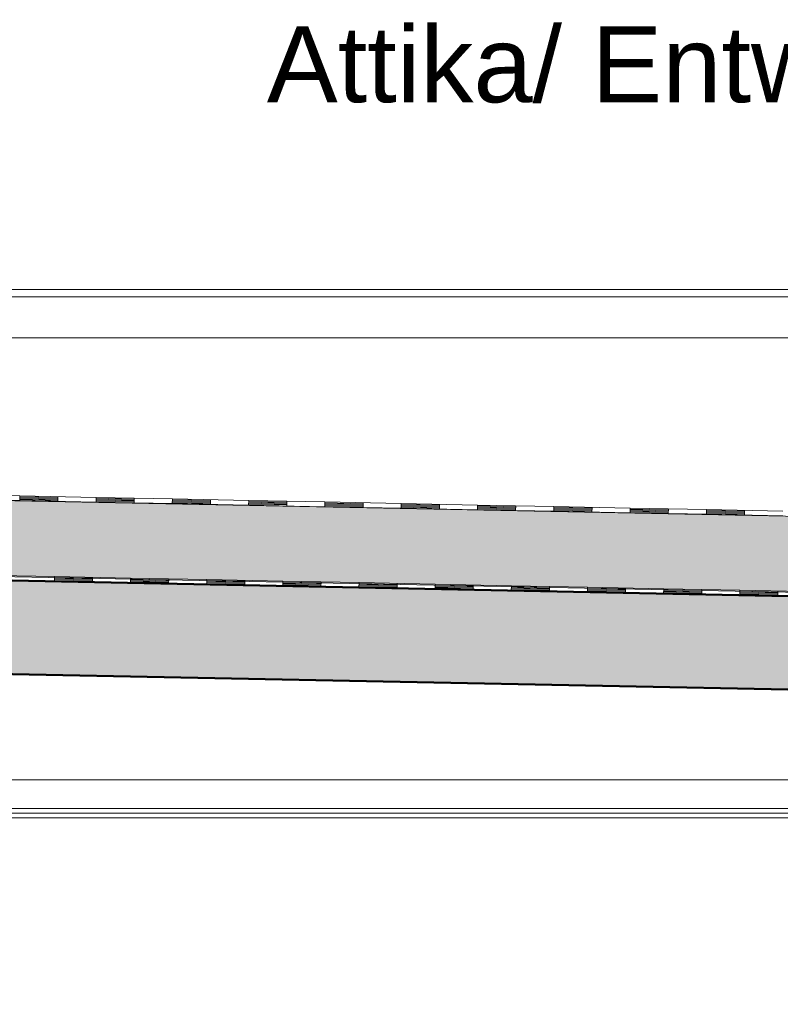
# Model space of a CAD drawing. Header units: metres. Extents: x 1314 to 1415, y -87 to -52.
# Tile 144 of 256: x 1354.54 to 1356.54, y -78.54 to -75.95. Entities that reach past the tile are written whole.
import ezdxf

# ---------------------------------------------------------------- set-up
doc = ezdxf.new("R2010")
doc.units = ezdxf.units.M
doc.header["$PDMODE"] = 65
doc.linetypes.add('AUSGEZOGEN', pattern=[0])
for name, color, linetype, lineweight in [('XR$2$Ansicht', 1, 'AUSGEZOGEN', 50), ('XR$2$Aufkantung', 4, 'AUSGEZOGEN', 13), ('XR$2$Design', 4, 'AUSGEZOGEN', 13), ('XR$2$Wand', 1, 'AUSGEZOGEN', 50), ('XR$3$Maßlinie 1_50', 7, 'AUSGEZOGEN', 25), ('XR$4$Muster', 4, 'AUSGEZOGEN', 13), ('XR$4$Türen', 3, 'AUSGEZOGEN', 18)]:
    doc.layers.add(name, color=color, linetype=linetype, lineweight=lineweight)
doc.layers.add('XR$3$_50394', color=7, linetype='Continuous')
doc.styles.add('ARIAL', font='arial.ttf')
doc.dimstyles.new('DIMSTYLE_18', dxfattribs={"dimtxt": 0.175, "dimasz": 0.15, "dimexe": 0, "dimexo": 0, "dimgap": 0.0875, "dimtad": 2, "dimdec": 3, "dimrnd": 0.005, "dimzin": 4, "dimdsep": 46, "dimtxsty": 'ARIAL', "dimblk1": 'ALL_ML_KREIS', "dimblk2": 'ALL_ML_KREIS', "dimsah": 1, "dimcen": 0, "dimclrd": 3, "dimclre": 3, "dimclrt": 3, "dimadec": 0, "dimazin": 0, "dimtfac": 1, "dimtdec": 0, "dimtix": 1, "dimtmove": 2, "dimatfit": 3, "dimfxl": 0, "dimtzin": 0, "dimlwd": 0, "dimlwe": 25, "dimarcsym": 0})
doc.dimstyles.new('DIMSTYLE_7', dxfattribs={"dimtxt": 0.125, "dimasz": 0.15, "dimexe": 0, "dimexo": 0, "dimgap": 0.0625, "dimtad": 2, "dimdec": 3, "dimrnd": 0.005, "dimzin": 4, "dimdsep": 46, "dimtxsty": 'ARIAL', "dimblk1": 'ALL_ML_KREIS', "dimblk2": 'ALL_ML_KREIS', "dimsah": 1, "dimcen": 0, "dimclrd": 3, "dimclre": 3, "dimclrt": 3, "dimadec": 0, "dimazin": 0, "dimtfac": 1, "dimtdec": 0, "dimtix": 1, "dimtmove": 2, "dimatfit": 3, "dimfxl": 0, "dimtzin": 0, "dimlwd": 0, "dimlwe": 25, "dimarcsym": 0})

# ---------------------------------------------------------------- blocks, each defined once
blk = doc.blocks.new('MUSTERELEMENT_49')
at = {"layer": 'XR$2$Design', "color": 4, "linetype": 'AUSGEZOGEN', "lineweight": 13, "transparency": 33554687}
for p, q in [((1354.4274, -77.4247), (1354.6277, -77.4287)), ((1354.4276, -77.4122), (1354.6279, -77.4162)), ((1354.6279, -77.4162), (1354.6277, -77.4287)), ((1354.6279, -77.4162), (1354.6277, -77.4287)), ((1354.6277, -77.4262), (1354.7279, -77.4282)), ((1354.6278, -77.4212), (1354.728, -77.4232)), ((1354.6278, -77.4237), (1354.7279, -77.4257)), ((1354.6279, -77.4162), (1354.8282, -77.4202)), ((1354.6279, -77.4187), (1354.728, -77.4207)), ((1354.7281, -77.4182), (1354.7278, -77.4307)), ((1354.8282, -77.4202), (1354.828, -77.4327)), ((1354.8282, -77.4202), (1354.828, -77.4327)), ((1354.8281, -77.4252), (1354.9283, -77.4272)), ((1354.8281, -77.4277), (1354.9282, -77.4297)), ((1354.8282, -77.4202), (1355.0285, -77.4242)), ((1354.8282, -77.4227), (1354.9283, -77.4247)), ((1354.9284, -77.4222), (1354.9281, -77.4347)), ((1355.0285, -77.4242), (1355.0283, -77.4367)), ((1355.0285, -77.4242), (1355.0283, -77.4367)), ((1355.0285, -77.4242), (1355.2288, -77.4282)), ((1355.0285, -77.4267), (1355.1286, -77.4287)), ((1355.1287, -77.4262), (1355.1284, -77.4387)), ((1354.6277, -77.4287), (1354.828, -77.4327)), ((1354.828, -77.4302), (1354.9282, -77.4322)), ((1354.828, -77.4327), (1355.0283, -77.4367)), ((1355.0283, -77.4342), (1355.1285, -77.4362)), ((1355.0283, -77.4367), (1355.2286, -77.4407)), ((1355.0284, -77.4292), (1355.1286, -77.4312)), ((1355.0284, -77.4317), (1355.1285, -77.4337)), ((1355.2288, -77.4282), (1355.2286, -77.4407)), ((1355.2288, -77.4282), (1355.2286, -77.4407)), ((1355.2286, -77.4382), (1355.3288, -77.4402)), ((1355.2286, -77.4407), (1355.4289, -77.4447)), ((1355.2287, -77.4332), (1355.3289, -77.4352)), ((1355.2287, -77.4357), (1355.3288, -77.4377)), ((1355.2288, -77.4282), (1355.4291, -77.4322)), ((1355.2288, -77.4307), (1355.3289, -77.4327)), ((1355.329, -77.4302), (1355.3287, -77.4427)), ((1355.4291, -77.4322), (1355.4289, -77.4447)), ((1355.4291, -77.4322), (1355.4289, -77.4447)), ((1355.4289, -77.4422), (1355.5291, -77.4442)), ((1355.4289, -77.4447), (1355.6292, -77.4487)), ((1355.429, -77.4372), (1355.5292, -77.4392)), ((1355.429, -77.4397), (1355.5291, -77.4417)), ((1355.4291, -77.4322), (1355.6294, -77.4362)), ((1355.4291, -77.4347), (1355.5292, -77.4367)), ((1355.5293, -77.4342), (1355.529, -77.4467)), ((1355.6294, -77.4362), (1355.6292, -77.4487)), ((1355.6294, -77.4362), (1355.6292, -77.4487)), ((1355.6292, -77.4462), (1355.7294, -77.4482)), ((1355.6292, -77.4487), (1355.8295, -77.4527)), ((1355.6293, -77.4412), (1355.7295, -77.4432)), ((1355.6293, -77.4437), (1355.7294, -77.4457)), ((1355.6294, -77.4362), (1355.8297, -77.4402)), ((1355.6294, -77.4387), (1355.7295, -77.4407)), ((1355.7296, -77.4382), (1355.7293, -77.4507)), ((1355.8297, -77.4402), (1355.8295, -77.4527)), ((1355.8297, -77.4402), (1355.8295, -77.4527)), ((1355.8295, -77.4502), (1355.9297, -77.4522)), ((1355.8295, -77.4527), (1356.0298, -77.4567)), ((1355.8296, -77.4452), (1355.9298, -77.4472)), ((1355.8296, -77.4477), (1355.9298, -77.4497)), ((1355.8297, -77.4402), (1356.0301, -77.4442)), ((1355.8297, -77.4427), (1355.9299, -77.4447)), ((1355.9299, -77.4422), (1355.9297, -77.4547)), ((1356.0301, -77.4442), (1356.0298, -77.4567)), ((1356.0301, -77.4442), (1356.0298, -77.4567)), ((1356.0299, -77.4517), (1356.1301, -77.4537)), ((1356.03, -77.4467), (1356.1302, -77.4488)), ((1356.03, -77.4492), (1356.1301, -77.4513)), ((1356.0301, -77.4442), (1356.2304, -77.4483)), ((1356.1302, -77.4463), (1356.13, -77.4587)), ((1356.2304, -77.4483), (1356.2301, -77.4608)), ((1356.2304, -77.4483), (1356.2301, -77.4608)), ((1356.2303, -77.4508), (1356.3305, -77.4528)), ((1356.2303, -77.4533), (1356.3304, -77.4553)), ((1356.2304, -77.4483), (1356.4307, -77.4523)), ((1356.3305, -77.4503), (1356.3303, -77.4628)), ((1356.4307, -77.4523), (1356.4304, -77.4648)), ((1356.4307, -77.4523), (1356.4304, -77.4648)), ((1356.4307, -77.4523), (1356.631, -77.4563)), ((1356.0298, -77.4567), (1356.2301, -77.4608)), ((1356.0299, -77.4542), (1356.13, -77.4562)), ((1356.2301, -77.4608), (1356.4304, -77.4648)), ((1356.2302, -77.4558), (1356.3304, -77.4578)), ((1356.2302, -77.4583), (1356.3303, -77.4603)), ((1356.4304, -77.4648), (1356.6307, -77.4688)), ((1356.4305, -77.4598), (1356.5307, -77.4618)), ((1356.4305, -77.4623), (1356.5306, -77.4643)), ((1356.4306, -77.4548), (1356.5308, -77.4568)), ((1356.4306, -77.4573), (1356.5307, -77.4593)), ((1356.5308, -77.4543), (1356.5306, -77.4668))]:
    blk.add_line(p, q, dxfattribs=at)
blk = doc.blocks.new('MUSTERELEMENT_53')
at = {"layer": 'XR$2$Design', "color": 4, "linetype": 'AUSGEZOGEN', "lineweight": 13, "transparency": 33554687}
for p, q in [((1354.3358, -77.2124), (1354.5365, -77.2164)), ((1354.3361, -77.1999), (1354.5367, -77.2039)), ((1354.5367, -77.2039), (1354.5365, -77.2164)), ((1354.5367, -77.2039), (1354.5365, -77.2164)), ((1354.5365, -77.2139), (1354.6369, -77.2159)), ((1354.5365, -77.2164), (1354.7372, -77.2204)), ((1354.5366, -77.2089), (1354.637, -77.2109)), ((1354.5366, -77.2114), (1354.6369, -77.2134)), ((1354.5367, -77.2039), (1354.7374, -77.2079)), ((1354.5367, -77.2064), (1354.637, -77.2084)), ((1354.6371, -77.2059), (1354.6368, -77.2184)), ((1354.7374, -77.2079), (1354.7372, -77.2204)), ((1354.7374, -77.2079), (1354.7372, -77.2204)), ((1354.7372, -77.2179), (1354.8376, -77.2199)), ((1354.7372, -77.2204), (1354.9379, -77.2244)), ((1354.7373, -77.2129), (1354.8377, -77.2149)), ((1354.7373, -77.2154), (1354.8376, -77.2174)), ((1354.7374, -77.2079), (1354.9381, -77.2119)), ((1354.7374, -77.2104), (1354.8377, -77.2124)), ((1354.8378, -77.2099), (1354.8375, -77.2224)), ((1354.9381, -77.2119), (1354.9379, -77.2244)), ((1354.9381, -77.2119), (1354.9379, -77.2244)), ((1354.938, -77.2169), (1355.0384, -77.2189)), ((1354.938, -77.2194), (1355.0383, -77.2214)), ((1354.9381, -77.2119), (1355.1388, -77.2159)), ((1354.9381, -77.2144), (1355.0384, -77.2164)), ((1355.0385, -77.2139), (1355.0382, -77.2264)), ((1355.1388, -77.2159), (1355.1385, -77.2284)), ((1355.1388, -77.2159), (1355.1385, -77.2284)), ((1355.1387, -77.2184), (1355.2391, -77.2204)), ((1355.1388, -77.2159), (1355.3395, -77.22)), ((1355.2391, -77.2179), (1355.2389, -77.2304)), ((1355.3395, -77.22), (1355.3392, -77.2325)), ((1355.3395, -77.22), (1355.3392, -77.2325)), ((1355.3395, -77.22), (1355.5402, -77.224)), ((1354.9379, -77.2219), (1355.0383, -77.2239)), ((1354.9379, -77.2244), (1355.1385, -77.2284)), ((1355.1385, -77.2284), (1355.3392, -77.2325)), ((1355.1386, -77.2234), (1355.239, -77.2254)), ((1355.1386, -77.2259), (1355.2389, -77.2279)), ((1355.1387, -77.2209), (1355.239, -77.2229)), ((1355.3392, -77.2325), (1355.5399, -77.2365)), ((1355.3393, -77.2275), (1355.4397, -77.2295)), ((1355.3393, -77.23), (1355.4396, -77.232)), ((1355.3394, -77.2225), (1355.4398, -77.2245)), ((1355.3394, -77.225), (1355.4397, -77.227)), ((1355.4398, -77.222), (1355.4396, -77.2345)), ((1355.5402, -77.224), (1355.5399, -77.2365)), ((1355.5402, -77.224), (1355.5399, -77.2365)), ((1355.5399, -77.2365), (1355.7406, -77.2405)), ((1355.54, -77.2315), (1355.6404, -77.2335)), ((1355.54, -77.234), (1355.6403, -77.236)), ((1355.5401, -77.2265), (1355.6405, -77.2285)), ((1355.5401, -77.229), (1355.6404, -77.231)), ((1355.5402, -77.224), (1355.7408, -77.228)), ((1355.6405, -77.226), (1355.6403, -77.2385)), ((1355.7408, -77.228), (1355.7406, -77.2405)), ((1355.7408, -77.228), (1355.7406, -77.2405)), ((1355.7406, -77.238), (1355.841, -77.24)), ((1355.7406, -77.2405), (1355.9413, -77.2445)), ((1355.7407, -77.233), (1355.8411, -77.235)), ((1355.7407, -77.2355), (1355.841, -77.2375)), ((1355.7408, -77.228), (1355.9415, -77.232)), ((1355.7408, -77.2305), (1355.8411, -77.2325)), ((1355.8412, -77.23), (1355.8409, -77.2425)), ((1355.9415, -77.232), (1355.9413, -77.2445)), ((1355.9415, -77.232), (1355.9413, -77.2445)), ((1355.9413, -77.242), (1356.0417, -77.244)), ((1355.9413, -77.2445), (1356.142, -77.2485)), ((1355.9414, -77.237), (1356.0418, -77.239)), ((1355.9414, -77.2395), (1356.0417, -77.2415)), ((1355.9415, -77.232), (1356.1422, -77.236)), ((1355.9415, -77.2345), (1356.0418, -77.2365)), ((1356.0419, -77.234), (1356.0416, -77.2465)), ((1356.1422, -77.236), (1356.142, -77.2485)), ((1356.1422, -77.236), (1356.142, -77.2485)), ((1356.142, -77.246), (1356.2424, -77.248)), ((1356.1421, -77.241), (1356.2425, -77.243)), ((1356.1421, -77.2435), (1356.2424, -77.2455)), ((1356.1422, -77.236), (1356.3429, -77.24)), ((1356.1422, -77.2385), (1356.2425, -77.2405)), ((1356.2426, -77.238), (1356.2423, -77.2505)), ((1356.3429, -77.24), (1356.3426, -77.2525)), ((1356.3429, -77.24), (1356.3426, -77.2525)), ((1356.3428, -77.2425), (1356.4432, -77.2445)), ((1356.3428, -77.245), (1356.4431, -77.247)), ((1356.3429, -77.24), (1356.5436, -77.244)), ((1356.4432, -77.242), (1356.443, -77.2545)), ((1356.142, -77.2485), (1356.3426, -77.2525)), ((1356.3426, -77.2525), (1356.5433, -77.2565)), ((1356.3427, -77.2475), (1356.4431, -77.2495)), ((1356.3427, -77.25), (1356.443, -77.252))]:
    blk.add_line(p, q, dxfattribs=at)
blk = doc.blocks.new('ALL_ML_KREIS')
at = {"color": 0, "linetype": 'ByBlock', "lineweight": -2}
for p, q in [((0, -0.5), (0, 0.5)), ((-1, 0), (0.5, 0))]:
    blk.add_line(p, q, dxfattribs=at)
blk.add_circle((0, 0), 0.15, dxfattribs=at)
blk = doc.blocks.new('*D110')
at = {"layer": 'DEFPOINTS', "color": 3, "linetype": 'AUSGEZOGEN', "lineweight": 25, "transparency": 33554687}
for p in [(1358.4732, -77.3937), (1338.3582, -77.8099), (1338.3582, -84.3412)]:
    blk.add_point(p, dxfattribs=at)
at = {"layer": 'XR$3$Maßlinie 1_50', "color": 3, "linetype": 'AUSGEZOGEN', "lineweight": -2, "transparency": 33554687}
for p, q in [((1338.3582, -84.0412), (1338.3582, -84.3412)), ((1358.4732, -84.0412), (1358.4732, -84.3412)), ((1338.3582, -84.3412), (1358.4732, -84.3412))]:
    blk.add_line(p, q, dxfattribs=at)
at = {"layer": 'XR$3$Maßlinie 1_50', "color": 3, "linetype": 'AUSGEZOGEN', "lineweight": 25, "transparency": 33554687, "xscale": 0.15, "yscale": 0.15, "zscale": 0.15, "rotation": 180}
blk.add_blockref('ALL_ML_KREIS', (1338.3582, -84.3412), dxfattribs=at)
at = {"layer": 'XR$3$Maßlinie 1_50', "color": 3, "linetype": 'AUSGEZOGEN', "lineweight": 25, "transparency": 33554687, "xscale": 0.15, "yscale": 0.15, "zscale": 0.15}
blk.add_blockref('ALL_ML_KREIS', (1358.4732, -84.3412), dxfattribs=at)
at = {"layer": 'XR$3$Maßlinie 1_50', "color": 3, "linetype": 'AUSGEZOGEN', "lineweight": 25, "transparency": 33554687, "insert": (1348.4387, -84.2007), "char_height": 0.175, "width": 1.05, "attachment_point": 5, "style": 'ARIAL'}
blk.add_mtext('\\A1;{\\fArial|i0|b1;\\A1;{20.11\\H0.115500;\\S5^ ;}}', dxfattribs=at)
blk = doc.blocks.new('*D150')
at = {"layer": 'DEFPOINTS', "color": 3, "linetype": 'AUSGEZOGEN', "lineweight": 25, "transparency": 33554687}
for p in [(1353.0982, -77.449), (1358.2332, -78.5768), (1353.0982, -83.1268)]:
    blk.add_point(p, dxfattribs=at)
at = {"layer": 'XR$3$Maßlinie 1_50', "color": 3, "linetype": 'AUSGEZOGEN', "lineweight": -2, "transparency": 33554687}
for p, q in [((1353.0982, -82.8268), (1353.0982, -83.1268)), ((1358.2332, -82.8268), (1358.2332, -83.1268)), ((1353.0982, -83.1268), (1358.2332, -83.1268))]:
    blk.add_line(p, q, dxfattribs=at)
at = {"layer": 'XR$3$Maßlinie 1_50', "color": 3, "linetype": 'AUSGEZOGEN', "lineweight": 25, "transparency": 33554687, "xscale": 0.15, "yscale": 0.15, "zscale": 0.15, "rotation": 180}
blk.add_blockref('ALL_ML_KREIS', (1353.0982, -83.1268), dxfattribs=at)
at = {"layer": 'XR$3$Maßlinie 1_50', "color": 3, "linetype": 'AUSGEZOGEN', "lineweight": 25, "transparency": 33554687, "xscale": 0.15, "yscale": 0.15, "zscale": 0.15}
blk.add_blockref('ALL_ML_KREIS', (1358.2332, -83.1268), dxfattribs=at)
at = {"layer": 'XR$3$Maßlinie 1_50', "color": 3, "linetype": 'AUSGEZOGEN', "lineweight": 25, "transparency": 33554687, "insert": (1355.6874, -83.0121), "char_height": 0.125, "width": 0.625, "attachment_point": 5, "style": 'ARIAL'}
blk.add_mtext('\\A1;{\\A1;{5.13\\H0.082500;\\S5^ ;}}', dxfattribs=at)

msp = doc.modelspace()

# ---------------------------------------------------------------- hatches: boundary and pattern name
at = {"layer": 'XR$4$Muster', "linetype": 'AUSGEZOGEN', "lineweight": 13, "transparency": 33554687}
h = msp.add_hatch(dxfattribs=at)
h.set_pattern_fill('MUSTER', color=4, scale=0.1125, angle=45, style=0, pattern_type=2)
h.set_pattern_definition([(45, (-3e-17, 0.3182), (-1e-17, 0.159099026), [0.1125, -0.1125]), (135, (-3e-17, 0.3182), (-0.159099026, 1e-17), [0.1125, -0.1125])])
h.paths.add_polyline_path([(1338.5981, -77.1084), (1338.5982, -76.7946), (1338.3582, -76.7946), (1338.3582, -77.3536), (1358.4732, -77.7511), (1358.4732, -76.7946), (1358.2332, -76.7946), (1358.2332, -77.5011)], flags=0)
h = msp.add_hatch(dxfattribs=at)
h.set_pattern_fill('MUSTER', color=52, scale=0.0675, style=0, pattern_type=2)
h.set_pattern_definition([(0, (0.135, 0.135), (0.0675, 0.0675), [0.0675, -0.0675]), (90, (0.135, 0.135), (-0.0675, 0.0675), [0.0675, -0.0675])])
h.paths.add_polyline_path([(1338.6825, -76.8993), (1338.6832, -77.1001), (1358.1482, -77.4894), (1358.1482, -77.2894)], flags=0)

# ---------------------------------------------------------------- linework, layer by layer
at = {"layer": 'XR$2$Ansicht', "color": 3, "linetype": 'AUSGEZOGEN', "lineweight": 13, "transparency": 33554687}
for p, q in [((1358.2332, -77.9511), (1353.0982, -77.9511)), ((1358.2332, -78.0261), (1353.0982, -78.0261)), ((1358.2332, -78.0386), (1353.0982, -78.0386)), ((1358.2332, -78.0511), (1353.0982, -78.0511))]:
    msp.add_line(p, q, dxfattribs=at)
at = {"layer": 'XR$2$Aufkantung', "color": 4, "linetype": 'AUSGEZOGEN', "lineweight": 13, "transparency": 33554687}
for p, q in [((1358.6832, -76.6612), (1338.1394, -76.6612)), ((1358.1032, -76.6804), (1338.7194, -76.6804)), ((1358.1032, -76.7882), (1338.7194, -76.7882))]:
    msp.add_line(p, q, dxfattribs=at)
at = {"layer": 'XR$2$Wand', "color": 52, "linetype": 'AUSGEZOGEN', "lineweight": 13, "transparency": 33554687}
msp.add_line((1338.5942, -77.0983), (1358.2332, -77.4911), dxfattribs=at)
at = {"layer": 'XR$2$Wand', "color": 1, "linetype": 'AUSGEZOGEN', "lineweight": 50, "transparency": 33554687}
for p, q in [((1338.5981, -77.1084), (1358.2332, -77.5011)), ((1338.3582, -77.3536), (1358.4732, -77.7511))]:
    msp.add_line(p, q, dxfattribs=at)
at = {"layer": 'XR$4$Türen', "color": 52, "linetype": 'AUSGEZOGEN', "lineweight": 13, "transparency": 33554687}
msp.add_line((1338.5982, -76.8984), (1358.1569, -77.2895), dxfattribs=at)

# ---------------------------------------------------------------- block references
at = {"layer": 'XR$2$Design', "color": 4, "linetype": 'AUSGEZOGEN', "lineweight": 13, "transparency": 33554687}
for name in ['MUSTERELEMENT_53', 'MUSTERELEMENT_49']:
    msp.add_blockref(name, (0, 0), dxfattribs=at)

# ---------------------------------------------------------------- texts
at = {"layer": 'XR$3$_50394', "color": 7, "linetype": 'AUSGEZOGEN', "lineweight": 13, "transparency": 33554687, "insert": (1355.1866, -75.9688), "char_height": 0.2, "width": 2.733643, "attachment_point": 1, "style": 'ARIAL'}
msp.add_mtext('\\W1.00;Attika/ Entwässerung', dxfattribs=at)

# ---------------------------------------------------------------- dimensions: what is measured, and where the dimension line sits
at = {"layer": 'XR$3$Maßlinie 1_50', "color": 3, "linetype": 'AUSGEZOGEN', "lineweight": 25, "transparency": 33554687}
for base, p1, p2, dimstyle, picture, middle in [((1358.4732, -84.3412), (1338.3582, -84.0412), (1358.4732, -84.0412), 'DIMSTYLE_18', '*D110', (1348.4387, -84.2007)), ((1358.2332, -83.1268), (1353.0982, -82.8268), (1358.2332, -82.8268), 'DIMSTYLE_7', '*D150', (1355.6874, -83.0121))]:
    dim = msp.add_linear_dim(base=base, p1=p1, p2=p2, dimstyle=dimstyle, override={"dimpost": '<>', "dimclrd": 3, "dimclre": 3, "dimclrt": 3, "dimlwd": 0, "dimlwe": 25}, dxfattribs=at)
    dim.commit()
    dim.dimension.update_dxf_attribs({"geometry": picture, "text_midpoint": middle, "dimtype": 160})

doc.saveas('drawing.dxf')
